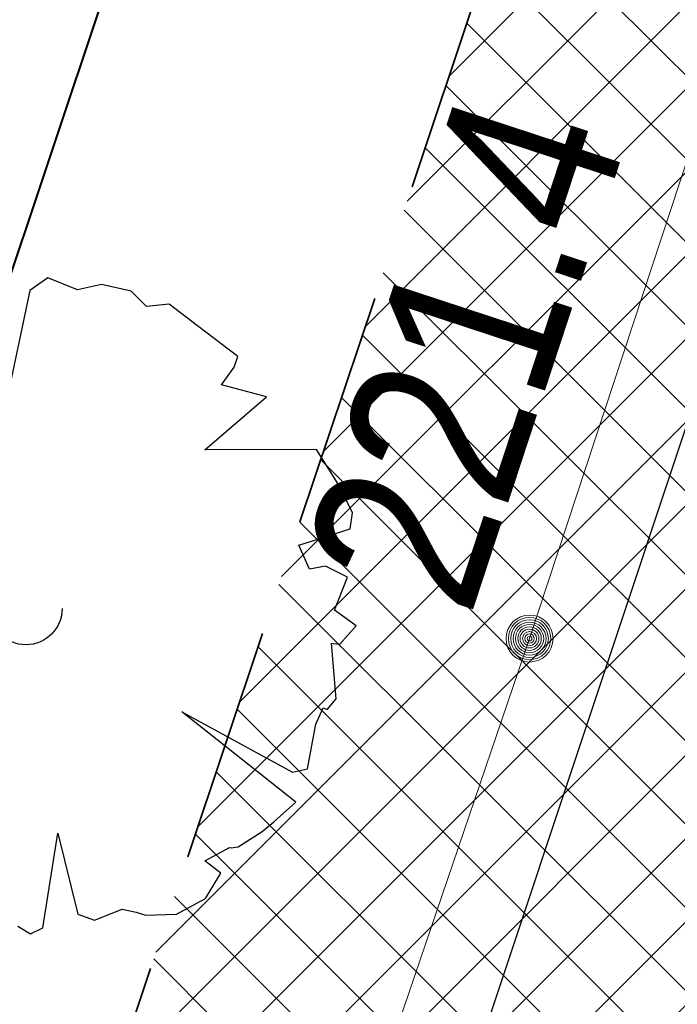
# Model space of a CAD drawing. Header units: metres. Extents: x 6599773 to 13199707, y 5688499 to 11377233.
# Tile 33 of 256: x 6599864.37 to 6599867.16, y 5688622.59 to 5688626.77. Entities that reach past the tile are written whole.
import ezdxf
from ezdxf.enums import TextEntityAlignment as Align

# ---------------------------------------------------------------- set-up
doc = ezdxf.new("R2010")
doc.units = ezdxf.units.M
doc.header["$MEASUREMENT"] = 0
for name, pattern in [('1', [0]), ('9', [1, 0, -1]), ('BTO', [0]), ('BUG', [1.5, 1, -0.5]), ('GUK', [2, 1.5, -0.5])]:
    doc.linetypes.add(name, pattern=pattern)
doc.layers.get('0').update_dxf_attribs({"linetype": 'CONTINUOUS', "lineweight": 5})
for name, color, linetype, lineweight in [('_kolor chodnik', 50, '1', 0), ('_kolor zjazdy kostka', 7, '1', 0), ('_kolor ścieżka', 10, '1', 0), ('_linie rozgran', 100, '9', 90), ('_nasadzenia', 72, 'BUG', 30), ('_obrzeze', 10, 'BUG', 35), ('AS__Nowe_granice', 140, 'CONTINUOUS', 30), ('Kontury', 90, 'GUK', 5), ('OTK_L_5', 7, 'CONTINUOUS', 5), ('OTR_T_1', 7, 'CONTINUOUS', 5)]:
    doc.layers.add(name, color=color, linetype=linetype, lineweight=lineweight)
doc.layers.add('_kolor jezdnia', color=7, linetype='1', lineweight=0, true_color=0x00dbdb)
doc.layers.add('_podział mój', color=7, linetype='BTO', lineweight=40, true_color=0xdb70ff)
doc.layers.add('RS-drzewa projektowane', color=7, linetype='CONTINUOUS')
doc.styles.add('STYL_ARIAL', font='ARIALN.TTF', dxfattribs={"width": 0.75, "oblique": 0.1})
pattern_1 = [(45, (0, 0), (-0.1767766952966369, 0.1767766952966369), []), (135, (0, 0), (-0.1767766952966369, -0.1767766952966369), [])]

# ---------------------------------------------------------------- blocks, each defined once
blk = doc.blocks.new('d2')
at = {"layer": '_nasadzenia'}
for p, q in [((-293019.2000540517, 28216.51097357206), (-293019.3144192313, 28216.43055231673)), ((-293019.0088658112, 28216.43478685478), (-293019.2000540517, 28216.51097357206)), ((-293018.8558436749, 28216.46941021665), (-293019.0088658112, 28216.43478685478)), ((-293018.6644100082, 28216.42572959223), (-293018.8558436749, 28216.46941021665)), ((-293019.3144192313, 28216.43055231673), (-293019.4652712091, 28215.71171003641)), ((-293018.5676449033, 28216.32748790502), (-293018.6644100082, 28216.42572959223)), ((-293018.421270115, 28216.34265583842), (-293018.5676449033, 28216.32748790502)), ((-293018.2402983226, 28216.20477988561), (-293018.421270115, 28216.34265583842)), ((-293017.9817671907, 28216.00781423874), (-293018.2402983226, 28216.20477988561)), ((-293018.0050329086, 28215.93972023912), (-293017.9817671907, 28216.00781423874)), ((-293018.0871430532, 28215.82655175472), (-293018.0050329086, 28215.93972023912)), ((-293017.7984534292, 28215.74964162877), (-293018.0871430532, 28215.82655175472)), ((-293018.1938077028, 28215.40966504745), (-293017.7984534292, 28215.74964162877)), ((-293017.4792267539, 28215.41244162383), (-293018.1938077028, 28215.40966504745)), ((-293017.3314917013, 28215.17728852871), (-293017.4792267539, 28215.41244162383)), ((-293017.2482667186, 28215.00762989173), (-293017.3314917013, 28215.17728852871)), ((-293017.262052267, 28214.90370684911), (-293017.2482667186, 28215.00762989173)), ((-293017.5911168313, 28214.7988722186), (-293017.262052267, 28214.90370684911)), ((-293017.5240193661, 28214.64558719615), (-293017.5911168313, 28214.7988722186)), ((-293017.4198706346, 28214.66431921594), (-293017.5240193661, 28214.64558719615)), ((-293017.2806340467, 28214.59501953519), (-293017.4198706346, 28214.66431921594)), ((-293017.3634804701, 28214.38433277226), (-293017.2806340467, 28214.59501953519)), ((-293017.2244893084, 28214.28252699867), (-293017.3634804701, 28214.38433277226)), ((-293017.3293743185, 28214.16627670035), (-293017.2244893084, 28214.28252699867)), ((-293017.3515251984, 28213.81535557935), (-293017.3813259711, 28214.17316373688)), ((-293017.3813259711, 28214.17316373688), (-293017.3716003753, 28214.16984078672)), ((-293017.3716003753, 28214.16984078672), (-293017.3293743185, 28214.16627670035)), ((-293017.4827541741, 28213.65378966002), (-293017.4364681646, 28213.75747156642)), ((-293017.4364681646, 28213.75747156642), (-293017.4072913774, 28213.74750271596)), ((-293017.4071456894, 28213.74987151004), (-293017.3515251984, 28213.81535557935)), ((-293018.340181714, 28213.73353405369), (-293017.6313377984, 28213.34606689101)), ((-293017.6100354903, 28213.15411214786), (-293018.340181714, 28213.73353405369)), ((-293017.5369146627, 28213.36812186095), (-293017.4827541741, 28213.65378966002)), ((-293017.6313377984, 28213.34606689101), (-293017.5369146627, 28213.36812186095)), ((-293017.7507446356, 28213.02837527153), (-293017.6100354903, 28213.15411214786)), ((-293017.8259620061, 28212.96716830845), (-293017.7507446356, 28213.02837527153)), ((-293019.2314686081, 28212.35019368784), (-293019.1358041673, 28212.95519975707)), ((-293019.1358041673, 28212.95519975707), (-293019.0065527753, 28212.43629629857)), ((-293017.9794749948, 28212.86753276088), (-293017.8259620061, 28212.96716830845)), ((-293018.1946652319, 28212.7781072), (-293018.0347503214, 28212.86469208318)), ((-293018.0347503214, 28212.86469208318), (-293018.0250247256, 28212.86136913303)), ((-293018.0250247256, 28212.86136913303), (-293017.9794749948, 28212.86753276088)), ((-293018.0912527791, 28212.69932094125), (-293018.1946652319, 28212.7781072)), ((-293018.1899812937, 28212.5375138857), (-293018.0912527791, 28212.69932094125)), ((-293018.3759947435, 28212.43811947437), (-293018.1899812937, 28212.5375138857)), ((-293019.0065527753, 28212.43629629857), (-293018.8995712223, 28212.39974384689)), ((-293018.8995712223, 28212.39974384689), (-293018.7235287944, 28212.46995511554)), ((-293018.7235287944, 28212.46995511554), (-293018.6326747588, 28212.4497762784)), ((-293018.6326747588, 28212.4497762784), (-293018.5743211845, 28212.42983857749)), ((-293018.5743211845, 28212.42983857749), (-293018.3759947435, 28212.43811947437)), ((-293019.3906472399, 28212.3611270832), (-293019.3097642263, 28212.31176510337)), ((-293019.3097642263, 28212.31176510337), (-293019.2314686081, 28212.35019368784))]:
    blk.add_line(p, q, dxfattribs=at)
blk.add_circle((-293019.3393299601, 28214.3936584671), 0.2317757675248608, dxfattribs=at)
blk = doc.blocks.new('801')
at = {"color": 0}
for radius in [0.1, 0.09, 0.08, 0.07, 0.06, 0.05, 0.04, 0.03, 0.02, 0.01]:
    blk.add_circle((0, 0), radius, dxfattribs=at)

msp = doc.modelspace()

# ---------------------------------------------------------------- hatches: boundary and pattern name
at = {"layer": '_kolor chodnik'}
h = msp.add_hatch(dxfattribs=at)
h.set_pattern_fill('ANSI37', color=256, scale=2)
h.set_pattern_definition(pattern_1)
h.paths.add_polyline_path([(6599849.938171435, 5688542.085872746), (6599852.232147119, 5688548.938742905), (6599853.573135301, 5688548.489851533), (6599853.827082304, 5688549.248475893), (6599851.793849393, 5688549.929093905), (6599849.895278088, 5688548.982823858), (6599847.823506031, 5688542.793750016)])
edge = h.paths.add_edge_path()
edge.add_line((6600018.106075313, 5689087.454911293), (6600022.42781917, 5689091.229234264))
edge.add_line((6600022.42781917, 5689091.229234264), (6600020.233254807, 5689093.742094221))
edge.add_line((6600020.233254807, 5689093.742094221), (6600017.159471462, 5689091.057656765))
edge.add_arc((6600023.275194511, 5689085.3851404), 8.341433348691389, 137.1531559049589, 148.8016577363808)
edge.add_line((6600016.140105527, 5689089.706021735), (6600018.106075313, 5689087.454911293))
h.paths.add_polyline_path([(6600038.501784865, 5689187.592294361), (6600037.906968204, 5689187.700586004), (6600037.63829624, 5689186.224843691), (6600038.240083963, 5689186.115282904)])
h.paths.add_polyline_path([(6600069.098302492, 5689360.276020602), (6600068.321239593, 5689360.413462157), (6600068.064048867, 5689358.936495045), (6600068.836639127, 5689358.799546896)])
h.paths.add_polyline_path([(6600082.393785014, 5689362.950258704), (6600082.941124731, 5689366.103121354), (6600081.481377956, 5689366.361351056), (6600080.923159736, 5689363.210828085)])
h.paths.add_polyline_path([(6600074.022236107, 5689388.065861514), (6600072.983907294, 5689388.249860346), (6600072.723374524, 5689386.77253894), (6600073.760538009, 5689386.588865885)])
h.paths.add_polyline_path([(6600105.613104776, 5689486.405659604), (6600106.749499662, 5689489.711933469), (6600105.298891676, 5689490.233346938), (6600104.143487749, 5689486.917306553)], flags=17)
h.paths.add_polyline_path([(6600132.519778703, 5689678.737346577), (6600131.761827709, 5689678.896110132), (6600131.444670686, 5689677.429261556), (6600132.212256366, 5689677.269208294)])
h.paths.add_polyline_path([(6600156.649397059, 5689798.7449027), (6600156.48800471, 5689797.958860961), (6600157.450195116, 5689797.757316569), (6600157.615023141, 5689798.542205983)])
h.paths.add_polyline_path([(6600189.055358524, 5689948.643107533), (6600187.902868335, 5689948.884512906), (6600187.600024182, 5689947.417400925), (6600188.748131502, 5689947.176379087)])
edge = h.paths.add_edge_path()
edge.add_line((6600204.459383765, 5690032.969035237), (6600204.153258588, 5690031.227801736))
edge.add_arc((6600202.328347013, 5690027.299936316), 4.331100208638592, 41.85300125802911, 65.08011549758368, ccw=False)
edge.add_arc((6600032.90393149, 5690051.979071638), 174.020003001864, 352.8070218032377, 353.495463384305)
edge.add_arc((6600202.372679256, 5690027.343587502), 5.999999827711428, 55.12102442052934, 69.64815978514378)
edge = h.paths.add_edge_path()
edge.add_line((6600205.046027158, 5690040.265402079), (6600204.972740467, 5690038.483452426))
edge.add_arc((6600203.986269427, 5690044.401803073), 5.999999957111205, 279.4630688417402, 294.9140560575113)
edge.add_line((6600206.513819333, 5690038.960158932), (6600206.607027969, 5690041.030672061))
edge.add_arc((6600203.986269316, 5690044.401803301), 4.270000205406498, 284.3702444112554, 307.86193139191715, ccw=False)
edge = h.paths.add_edge_path()
edge.add_arc((6600203.547470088, 5690044.558759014), 6.446878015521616, 324.4350091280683, 356.2013368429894, ccw=False)
edge.add_arc((6600203.986269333, 5690044.401803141), 6.00000007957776, 323.2169970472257, 357.4193489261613)
h.paths.add_polyline_path([(6600208.910055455, 5690121.713696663), (6600208.146285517, 5690121.748120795), (6600207.125602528, 5690121.794124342), (6600209.971605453, 5690121.665851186)])
edge = h.paths.add_edge_path()
edge.add_line((6600238.769818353, 5690481.648294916), (6600240.338176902, 5690490.873746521))
edge.add_line((6600240.338176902, 5690490.873746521), (6600241.251295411, 5690510.829461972))
edge.add_line((6600241.251295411, 5690510.829461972), (6600239.524022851, 5690510.928942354))
edge.add_line((6600239.524022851, 5690510.928942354), (6600238.633343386, 5690491.167757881))
edge.add_line((6600238.633343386, 5690491.167757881), (6600234.579716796, 5690467.661262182))
edge.add_line((6600234.579716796, 5690467.661262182), (6600234.449796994, 5690464.966873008))
edge.add_arc((6600242.443669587, 5690464.607462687), 8.00194818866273, 177.4256738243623, 268.2543056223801)
edge.add_line((6600242.199903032, 5690456.609228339), (6600242.216657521, 5690457.359274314))
edge.add_line((6600242.216657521, 5690457.359274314), (6600242.305257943, 5690458.836738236))
edge.add_arc((6600242.444504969, 5690464.607952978), 5.772894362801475, 177.0298084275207, 268.6178439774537, ccw=False)
edge.add_line((6600236.679365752, 5690464.907083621), (6600236.951876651, 5690470.95443634))
edge.add_line((6600236.951876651, 5690470.95443634), (6600238.150786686, 5690478.210832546))
edge.add_line((6600238.150786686, 5690478.210832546), (6600238.769818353, 5690481.648294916))
h.paths.add_polyline_path([(6600238.769818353, 5690481.648294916), (6600238.150786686, 5690478.210832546), (6600239.670056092, 5690477.930590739), (6600240.266710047, 5690481.376366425)], flags=17)
edge = h.paths.add_edge_path()
edge.add_line((6600223.366500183, 5690460.339976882), (6600223.276803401, 5690457.948865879))
edge.add_arc((6600221.105749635, 5690465.64864014), 7.999999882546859, 285.7465040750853, 299.8464885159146)
edge.add_line((6600225.08717264, 5690458.709744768), (6600225.240084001, 5690461.623695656))
edge.add_arc((6600221.105749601, 5690465.648640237), 5.769999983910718, 293.06724420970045, 315.7681070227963, ccw=False)
edge = h.paths.add_edge_path()
edge.add_arc((6600220.025145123, 5690444.676291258), 5.77000016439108, 37.996647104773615, 59.94382588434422, ccw=False)
edge.add_line((6600224.572175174, 5690448.22839199), (6600224.817793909, 5690451.081798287))
edge.add_arc((6600220.025145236, 5690444.676291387), 7.999999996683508, 53.19588653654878, 68.15166733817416)
edge.add_line((6600223.00235276, 5690452.101669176), (6600222.91504296, 5690449.670427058))
edge = h.paths.add_edge_path()
edge.add_arc((6600221.105749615, 5690465.648640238), 7.999999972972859, 328.0222308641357, 357.0132597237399)
edge.add_line((6600229.094882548, 5690465.23180147), (6600229.218816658, 5690467.593604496))
edge.add_line((6600229.218816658, 5690467.593604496), (6600228.218919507, 5690467.645774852))
edge.add_line((6600228.218919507, 5690467.645774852), (6600227.891778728, 5690461.411918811))
h.paths.add_polyline_path([(6600200.980142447, 5690012.236744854), (6600202.31727834, 5690011.956662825), (6600202.522293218, 5690012.935421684), (6600201.182321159, 5690013.216097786)])
h.paths.add_polyline_path([(6600196.457878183, 5689983.98337835), (6600195.202332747, 5689984.246370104), (6600194.899091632, 5689982.777335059), (6600196.150355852, 5689982.515240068)])
edge = h.paths.add_edge_path()
edge.add_line((6600112.305909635, 5689517.99101877), (6600112.691041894, 5689519.807934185))
edge.add_line((6600112.691041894, 5689519.807934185), (6600113.245521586, 5689522.423769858))
edge.add_line((6600113.245521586, 5689522.423769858), (6600111.553124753, 5689522.782507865))
edge.add_line((6600111.553124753, 5689522.782507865), (6600107.405864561, 5689503.217226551))
edge.add_line((6600107.405864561, 5689503.217226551), (6600099.494506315, 5689480.361667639))
edge.add_line((6600099.494506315, 5689480.361667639), (6600099.182814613, 5689478.891218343))
edge.add_arc((6600107.008997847, 5689477.232359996), 8.000059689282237, 168.0325629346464, 257.7529108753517)
edge.add_line((6600105.311960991, 5689469.414366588), (6600105.784990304, 5689471.593619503))
edge.add_arc((6600107.008927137, 5689477.232314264), 5.769999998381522, 168.0321375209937, 257.7533362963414, ccw=False)
edge.add_line((6600101.364343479, 5689478.42879883), (6600101.647245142, 5689479.76342708))
edge.add_line((6600101.647245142, 5689479.76342708), (6600104.143487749, 5689486.917306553))
edge.add_line((6600104.143487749, 5689486.917306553), (6600105.298891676, 5689490.233346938))
edge.add_line((6600105.298891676, 5689490.233346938), (6600108.240043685, 5689498.809726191))
edge.add_line((6600108.240043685, 5689498.809726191), (6600112.305909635, 5689517.99101877))
h.paths.add_polyline_path([(6600136.009573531, 5689645.499114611), (6600138.333647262, 5689645.012304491), (6600138.661671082, 5689646.578318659), (6600134.869459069, 5689647.372651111)])
at = {"layer": '_kolor jezdnia'}
h = msp.add_hatch(dxfattribs=at)
h.set_pattern_fill('ANSI37', color=256, scale=2.2)
h.set_pattern_definition([(311.9999999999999, (0, 0), (0.2043648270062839, 0.1840109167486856), []), (41.99999999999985, (0, 0), (-0.1840109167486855, 0.2043648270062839), [])])
edge = h.paths.add_edge_path()
edge.add_line((6599833.066047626, 5688539.933393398), (6599850.649511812, 5688527.983462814))
edge.add_arc((6599857.337592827, 5688536.653968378), 10.95025544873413, 169.5012687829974, 232.3548431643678, ccw=False)
edge.add_arc((6599858.085851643, 5688536.618142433), 11.69295282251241, 162.2507788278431, 169.9967502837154, ccw=False)
edge.add_line((6599846.949484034, 5688540.182754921), (6599847.823506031, 5688542.793750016))
edge.add_line((6599847.823506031, 5688542.793750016), (6599849.895278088, 5688548.982823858))
edge.add_line((6599849.895278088, 5688548.982823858), (6599852.434748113, 5688556.56906746))
edge.add_line((6599852.434748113, 5688556.56906746), (6599928.48625871, 5688783.760284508))
edge.add_line((6599928.48625871, 5688783.760284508), (6599931.025728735, 5688791.34652811))
edge.add_line((6599931.025728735, 5688791.34652811), (6599996.657773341, 5688987.411326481))
edge.add_line((6599996.657773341, 5688987.411326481), (6599999.197243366, 5688994.997570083))
edge.add_line((6599999.197243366, 5688994.997570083), (6600021.930100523, 5689062.908193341))
edge.add_line((6600021.930100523, 5689062.908193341), (6600017.620224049, 5689067.371531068))
edge.add_line((6600017.620224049, 5689067.371531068), (6600016.714558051, 5689064.654078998))
edge.add_line((6600016.714558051, 5689064.654078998), (6600012.423620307, 5689051.835617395))
edge.add_line((6600012.423620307, 5689051.835617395), (6600009.884150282, 5689044.249373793))
edge.add_line((6600009.884150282, 5689044.249373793), (6599977.53516164, 5688947.612159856))
edge.add_line((6599977.53516164, 5688947.612159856), (6599974.995691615, 5688940.025916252))
edge.add_line((6599974.995691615, 5688940.025916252), (6599942.096912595, 5688841.746295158))
edge.add_line((6599942.096912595, 5688841.746295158), (6599939.557442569, 5688834.160051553))
edge.add_line((6599939.557442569, 5688834.160051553), (6599882.679288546, 5688664.246042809))
edge.add_line((6599882.679288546, 5688664.246042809), (6599880.139818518, 5688656.659799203))
edge.add_line((6599880.139818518, 5688656.659799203), (6599852.464543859, 5688573.984527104))
edge.add_line((6599852.464543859, 5688573.984527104), (6599842.470137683, 5688544.127903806))
edge.add_arc((6599835.706422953, 5688546.652910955), 7.219660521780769, 248.54809133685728, 339.52856074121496, ccw=False)
h.paths.add_polyline_path([(6600044.653202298, 5689172.271628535), (6600046.276244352, 5689181.431901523), (6600047.759199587, 5689189.801539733), (6600051.0603021, 5689208.432603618), (6600052.368792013, 5689215.817578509), (6600054.808584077, 5689229.587499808), (6600056.11707399, 5689236.972474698), (6600057.346666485, 5689243.912161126), (6600058.655146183, 5689251.297078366), (6600058.831439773, 5689252.292060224), (6600060.098987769, 5689259.445963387), (6600060.139929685, 5689259.677035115), (6600061.407468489, 5689266.830886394), (6600072.329030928, 5689328.470998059), (6600073.637511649, 5689335.855921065), (6600077.337304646, 5689356.73715072), (6600078.820259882, 5689365.106788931), (6600081.142794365, 5689378.214921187), (6600082.53851694, 5689386.092227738), (6600095.187867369, 5689457.483787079), (6600091.082877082, 5689465.8405575), (6600089.043088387, 5689454.328211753), (6600087.870641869, 5689447.711051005), (6600087.560133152, 5689445.958573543), (6600086.562151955, 5689440.326076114), (6600082.433200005, 5689417.022719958), (6600080.95024477, 5689408.65308175), (6600077.202698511, 5689387.502337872), (6600075.719743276, 5689379.132699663), (6600073.469199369, 5689366.430874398), (6600071.986244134, 5689358.061236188), (6600069.986864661, 5689346.776955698), (6600068.591142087, 5689338.899649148), (6600065.559290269, 5689321.78820693), (6600064.163567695, 5689313.91090038), (6600059.719426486, 5689288.828650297), (6600058.323703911, 5689280.951343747), (6600057.563846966, 5689276.662793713), (6600056.168124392, 5689268.785487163), (6600054.804920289, 5689261.091711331), (6600053.409197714, 5689253.214404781), (6600053.264817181, 5689252.399536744), (6600051.869094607, 5689244.522230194), (6600051.183555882, 5689240.653124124), (6600049.787833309, 5689232.775817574), (6600046.593849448, 5689214.749319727), (6600045.198126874, 5689206.872013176), (6600044.41754409, 5689202.466488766), (6600042.934588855, 5689194.096850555), (6600036.429952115, 5689157.38538759), (6600034.94699688, 5689149.01574938), (6600030.579776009, 5689124.367629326), (6600027.529365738, 5689107.151445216), (6600024.895072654, 5689094.014582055), (6600030.583685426, 5689094.264316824), (6600032.945013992, 5689106.191885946), (6600043.170247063, 5689163.901990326)])
edge = h.paths.add_edge_path()
edge.add_line((6600111.106812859, 5689535.144351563), (6600111.256844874, 5689535.85214863))
edge.add_line((6600111.256844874, 5689535.85214863), (6600112.915748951, 5689543.678261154))
edge.add_line((6600112.915748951, 5689543.678261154), (6600117.304772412, 5689564.384094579))
edge.add_line((6600117.304772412, 5689564.384094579), (6600119.067357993, 5689572.699339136))
edge.add_line((6600119.067357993, 5689572.699339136), (6600120.087667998, 5689577.512794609))
edge.add_line((6600120.087667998, 5689577.512794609), (6600121.64289057, 5689584.849775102))
edge.add_line((6600121.64289057, 5689584.849775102), (6600128.436769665, 5689616.900852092))
edge.add_line((6600128.436769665, 5689616.900852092), (6600129.991992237, 5689624.237832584))
edge.add_line((6600129.991992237, 5689624.237832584), (6600132.660554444, 5689636.827148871))
edge.add_line((6600132.660554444, 5689636.827148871), (6600133.208838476, 5689639.444704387))
edge.add_line((6600133.208838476, 5689639.444704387), (6600134.848957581, 5689647.274775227))
edge.add_line((6600134.848957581, 5689647.274775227), (6600138.97649476, 5689666.979995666))
edge.add_line((6600138.97649476, 5689666.979995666), (6600140.51410642, 5689674.320687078))
edge.add_line((6600140.51410642, 5689674.320687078), (6600145.209128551, 5689696.735129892))
edge.add_line((6600145.209128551, 5689696.735129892), (6600146.746740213, 5689704.075821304))
edge.add_line((6600146.746740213, 5689704.075821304), (6600151.462308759, 5689726.588354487))
edge.add_line((6600151.462308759, 5689726.588354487), (6600152.999920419, 5689733.929045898))
edge.add_line((6600152.999920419, 5689733.929045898), (6600155.244070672, 5689744.642813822))
edge.add_line((6600155.244070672, 5689744.642813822), (6600156.781682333, 5689751.983505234))
edge.add_line((6600156.781682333, 5689751.983505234), (6600161.635515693, 5689775.156126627))
edge.add_line((6600161.635515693, 5689775.156126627), (6600163.378142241, 5689783.475576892))
edge.add_line((6600163.378142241, 5689783.475576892), (6600163.850769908, 5689785.731942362))
edge.add_line((6600163.850769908, 5689785.731942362), (6600167.028500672, 5689800.90270461))
edge.add_line((6600167.028500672, 5689800.90270461), (6600179.490888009, 5689860.399222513))
edge.add_line((6600179.490888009, 5689860.399222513), (6600181.233514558, 5689868.718672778))
edge.add_line((6600181.233514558, 5689868.718672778), (6600181.84713393, 5689871.648144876))
edge.add_line((6600181.84713393, 5689871.648144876), (6600183.38474559, 5689878.988836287))
edge.add_line((6600183.38474559, 5689878.988836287), (6600184.935818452, 5689886.393792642))
edge.add_line((6600184.935818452, 5689886.393792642), (6600186.575937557, 5689894.223863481))
edge.add_line((6600186.575937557, 5689894.223863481), (6600194.051338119, 5689929.912074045))
edge.add_line((6600194.051338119, 5689929.912074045), (6600195.691457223, 5689937.742144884))
edge.add_line((6600195.691457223, 5689937.742144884), (6600202.915799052, 5689972.231779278))
edge.add_line((6600202.915799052, 5689972.231779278), (6600204.555918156, 5689980.061850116))
edge.add_line((6600204.555918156, 5689980.061850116), (6600206.062781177, 5689987.255744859))
edge.add_line((6600206.062781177, 5689987.255744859), (6600207.702900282, 5689995.085815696))
edge.add_line((6600207.702900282, 5689995.085815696), (6600210.232559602, 5690007.162628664))
edge.add_line((6600210.232559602, 5690007.162628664), (6600211.694938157, 5690014.144150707))
edge.add_arc((6600028.177652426, 5690052.584442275), 187.5000004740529, 348.1696294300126, 357.4195276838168)
edge.add_line((6600215.487522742, 5690044.142720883), (6600208.310270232, 5690026.480446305))
edge.add_arc((6600032.903933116, 5690051.97907145), 177.2500013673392, 348.1696294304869, 351.7289130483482, ccw=False)
edge.add_line((6600206.38894146, 5690015.640182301), (6600205.966941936, 5690013.625519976))
edge.add_line((6600205.966941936, 5690013.625519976), (6600204.326822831, 5690005.795449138))
edge.add_line((6600204.326822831, 5690005.795449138), (6600197.076961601, 5689971.183982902))
edge.add_line((6600197.076961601, 5689971.183982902), (6600195.334335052, 5689962.864532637))
edge.add_line((6600195.334335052, 5689962.864532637), (6600193.44722506, 5689953.855305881))
edge.add_line((6600193.44722506, 5689953.855305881), (6600191.909227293, 5689946.512771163))
edge.add_line((6600191.909227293, 5689946.512771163), (6600185.49684423, 5689915.899498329))
edge.add_line((6600185.49684423, 5689915.899498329), (6600183.856521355, 5689908.068454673))
edge.add_line((6600183.856521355, 5689908.068454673), (6600182.066605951, 5689899.523243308))
edge.add_line((6600182.066605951, 5689899.523243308), (6600180.32407057, 5689891.204228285))
edge.add_line((6600180.32407057, 5689891.204228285), (6600174.320344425, 5689862.541919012))
edge.add_line((6600174.320344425, 5689862.541919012), (6600172.577809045, 5689854.222903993))
edge.add_line((6600172.577809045, 5689854.222903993), (6600163.663810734, 5689811.666703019))
edge.add_line((6600163.663810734, 5689811.666703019), (6600162.023782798, 5689803.837067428))
edge.add_line((6600162.023782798, 5689803.837067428), (6600160.924220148, 5689798.587659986))
edge.add_line((6600160.924220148, 5689798.587659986), (6600159.279208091, 5689790.734229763))
edge.add_line((6600159.279208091, 5689790.734229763), (6600157.107250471, 5689780.365115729))
edge.add_line((6600157.107250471, 5689780.365115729), (6600155.462238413, 5689772.511685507))
edge.add_line((6600155.462238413, 5689772.511685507), (6600153.380318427, 5689762.572418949))
edge.add_line((6600153.380318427, 5689762.572418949), (6600151.735124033, 5689754.718118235))
edge.add_line((6600151.735124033, 5689754.718118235), (6600148.586504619, 5689739.686336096))
edge.add_line((6600148.586504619, 5689739.686336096), (6600146.885007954, 5689731.563243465))
edge.add_line((6600146.885007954, 5689731.563243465), (6600141.75088822, 5689707.052510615))
edge.add_line((6600141.75088822, 5689707.052510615), (6600140.110896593, 5689699.223048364))
edge.add_line((6600140.110896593, 5689699.223048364), (6600133.483561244, 5689667.583574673))
edge.add_line((6600133.483561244, 5689667.583574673), (6600131.860394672, 5689659.834436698))
edge.add_line((6600131.860394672, 5689659.834436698), (6600131.740984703, 5689659.26436315))
edge.add_line((6600131.740984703, 5689659.26436315), (6600130.117814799, 5689651.515209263))
edge.add_line((6600130.117814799, 5689651.515209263), (6600127.278733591, 5689637.961189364))
edge.add_line((6600127.278733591, 5689637.961189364), (6600126.924568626, 5689636.290366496))
edge.add_line((6600126.924568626, 5689636.290366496), (6600125.166244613, 5689627.995226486))
edge.add_line((6600125.166244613, 5689627.995226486), (6600118.009503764, 5689594.232298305))
edge.add_line((6600118.009503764, 5689594.232298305), (6600116.251179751, 5689585.937158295))
edge.add_line((6600116.251179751, 5689585.937158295), (6600113.665314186, 5689573.737975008))
edge.add_line((6600113.665314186, 5689573.737975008), (6600111.898534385, 5689565.402943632))
edge.add_line((6600111.898534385, 5689565.402943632), (6600104.889982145, 5689532.33911599))
edge.add_line((6600104.889982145, 5689532.33911599), (6600103.226635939, 5689524.492047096))
edge.add_line((6600103.226635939, 5689524.492047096), (6600096.623876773, 5689493.342605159))
edge.add_line((6600096.623876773, 5689493.342605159), (6600094.968986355, 5689485.53542763))
edge.add_line((6600094.968986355, 5689485.53542763), (6600094.300101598, 5689482.379870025))
edge.add_line((6600094.300101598, 5689482.379870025), (6600099.182814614, 5689478.891218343))
edge.add_line((6600099.182814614, 5689478.891218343), (6600099.494506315, 5689480.361667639))
edge.add_line((6600099.494506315, 5689480.361667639), (6600111.106812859, 5689535.144351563))
edge = h.paths.add_edge_path()
edge.add_arc((6600239.213891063, 5690851.4003676), 10.0000000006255, -2.8342403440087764, 76.13703556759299, ccw=False)
edge.add_line((6600249.201658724, 5690850.905901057), (6600249.082723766, 5690848.503524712))
edge.add_line((6600249.082723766, 5690848.503524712), (6600247.016487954, 5690806.767468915))
edge.add_line((6600247.016487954, 5690806.767468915), (6600246.092398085, 5690789.152178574))
edge.add_line((6600246.092398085, 5690789.152178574), (6600233.768116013, 5690572.015170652))
edge.add_line((6600233.768116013, 5690572.015170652), (6600228.959056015, 5690465.29620206))
edge.add_line((6600228.959056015, 5690465.29620206), (6600234.588724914, 5690465.017134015))
edge.add_line((6600234.588724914, 5690465.017134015), (6600239.26254019, 5690571.767576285))
edge.add_line((6600239.26254019, 5690571.767576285), (6600252.505038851, 5690806.400146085))
edge.add_line((6600252.505038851, 5690806.400146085), (6600254.569211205, 5690848.094521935))
edge.add_arc((6600262.559425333, 5690847.6989487), 7.999999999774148, 76.13703557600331, 177.1657596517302, ccw=False)
edge.add_line((6600264.476229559, 5690855.465921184), (6600241.609896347, 5690861.109083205))
edge = h.paths.add_edge_path()
edge.add_line((6600250.031475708, 5690451.625307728), (6600250.231741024, 5690455.772579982))
edge.add_line((6600250.231741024, 5690455.772579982), (6600246.257763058, 5690456.417303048))
edge.add_line((6600246.257763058, 5690456.417303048), (6600242.171761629, 5690456.61060902))
edge.add_arc((6600242.563100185, 5690464.586983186), 7.985968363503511, 176.9123644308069, 267.1911945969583, ccw=False)
edge.add_line((6600234.588724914, 5690465.017134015), (6600228.959056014, 5690465.29620206))
edge.add_arc((6600220.965133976, 5690465.657286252), 8.002072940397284, 267.8289300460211, 357.413716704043, ccw=False)
edge.add_line((6600220.661989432, 5690457.660957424), (6600212.406915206, 5690458.119572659))
edge.add_line((6600212.406915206, 5690458.119572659), (6600208.431872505, 5690457.817501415))
edge.add_line((6600208.431872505, 5690457.817501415), (6600208.233912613, 5690454.548331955))
edge.add_line((6600208.233912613, 5690454.548331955), (6600212.129565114, 5690453.127270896))
edge.add_line((6600212.129565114, 5690453.127270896), (6600218.640548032, 5690452.76554962))
edge.add_line((6600218.640548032, 5690452.76554962), (6600216.486747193, 5690452.885205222))
edge.add_line((6600216.486747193, 5690452.885205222), (6600220.46890539, 5690452.663974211))
edge.add_arc((6600220.025145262, 5690444.676291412), 7.999999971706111, -0.3386579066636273, 86.8201700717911, ccw=False)
edge.add_line((6600228.025005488, 5690444.629006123), (6600227.803602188, 5690439.649256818))
edge.add_line((6600227.803602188, 5690439.649256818), (6600226.885525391, 5690435.936828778))
edge.add_line((6600226.885525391, 5690435.936828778), (6600225.534849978, 5690405.967249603))
edge.add_line((6600225.534849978, 5690405.967249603), (6600226.115199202, 5690402.187514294))
edge.add_line((6600226.115199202, 5690402.187514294), (6600213.445139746, 5690121.008786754))
edge.add_line((6600213.445139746, 5690121.008786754), (6600213.352800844, 5690118.960058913))
edge.add_line((6600213.352800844, 5690118.960058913), (6600209.980184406, 5690044.131649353))
edge.add_arc((6600203.986269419, 5690044.401803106), 5.999999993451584, 257.4162346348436, 357.41934921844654, ccw=False)
edge.add_line((6600202.679069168, 5690038.545931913), (6600201.589735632, 5690033.666039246))
edge.add_line((6600201.589735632, 5690033.666039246), (6600203.67987942, 5690033.199458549))
edge.add_arc((6600202.372679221, 5690027.343587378), 5.999999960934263, -8.27108729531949, 77.41623506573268, ccw=False)
edge.add_line((6600208.310270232, 5690026.480446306), (6600215.487522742, 5690044.142720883))
edge.add_line((6600215.487522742, 5690044.142720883), (6600216.199687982, 5690059.944661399))
edge.add_line((6600216.199687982, 5690059.944661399), (6600216.537356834, 5690067.437056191))
edge.add_line((6600216.537356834, 5690067.437056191), (6600223.893528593, 5690230.66011469))
edge.add_line((6600223.893528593, 5690230.66011469), (6600224.231197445, 5690238.152509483))
edge.add_line((6600224.231197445, 5690238.152509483), (6600233.507835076, 5690443.987992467))
edge.add_arc((6600241.499722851, 5690443.627812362), 7.999999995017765, 87.29208981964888, 177.4195277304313, ccw=False)
edge.add_line((6600241.877677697, 5690451.618879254), (6600246.021541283, 5690451.422886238))
edge.add_line((6600246.021541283, 5690451.422886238), (6600246.427694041, 5690451.443388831))
edge.add_line((6600246.427694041, 5690451.443388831), (6600246.793970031, 5690451.461878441))
edge.add_line((6600246.793970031, 5690451.461878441), (6600250.031475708, 5690451.625307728))
edge = h.paths.add_edge_path()
edge.add_line((6600007.33756506, 5689086.20374581), (6600006.980466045, 5689080.740822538))
edge.add_line((6600006.980466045, 5689080.740822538), (6600007.229745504, 5689080.720859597))
edge.add_line((6600007.229745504, 5689080.720859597), (6600008.093335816, 5689080.601653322))
edge.add_line((6600008.093335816, 5689080.601653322), (6600008.702681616, 5689080.53831051))
edge.add_arc((6600008.140193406, 5689070.554142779), 9.999999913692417, -18.557800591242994, 86.77547804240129, ccw=False)
edge.add_line((6600017.620224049, 5689067.371531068), (6600021.930100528, 5689062.908193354))
edge.add_arc((6599734.83819726, 5689159.011261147), 302.7499967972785, 341.4922000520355, 343.8640860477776)
edge.add_arc((6600034.895369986, 5689072.315877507), 9.581213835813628, 98.63328270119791, 164.5273290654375, ccw=False)
edge.add_line((6600033.457137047, 5689081.788529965), (6600033.832640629, 5689081.798737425))
edge.add_line((6600033.832640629, 5689081.798737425), (6600034.422462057, 5689082.05700874))
edge.add_line((6600034.422462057, 5689082.05700874), (6600036.833623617, 5689082.139040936))
edge.add_line((6600036.833623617, 5689082.139040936), (6600036.730225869, 5689087.148851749))
edge.add_line((6600036.730225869, 5689087.148851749), (6600036.579860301, 5689087.134303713))
edge.add_arc((6600036.479565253, 5689093.136286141), 6.002820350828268, 169.1687651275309, 270.9573417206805, ccw=False)
edge.add_line((6600030.583685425, 5689094.264316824), (6600024.895072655, 5689094.014582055))
edge.add_arc((6600015.200558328, 5689096.162123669), 9.929528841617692, 271.0943432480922, 347.5094668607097, ccw=False)
edge.add_arc((6600014.909438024, 5689089.646776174), 3.446070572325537, 264.4236009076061, 278.0194998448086, ccw=False)
edge.add_line((6600014.574573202, 5689086.217014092), (6600014.299554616, 5689086.232508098))
edge.add_line((6600014.299554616, 5689086.232508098), (6600010.474232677, 5689086.448019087))
edge.add_line((6600010.474232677, 5689086.448019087), (6600007.33756506, 5689086.20374581))
edge = h.paths.add_edge_path()
edge.add_line((6600105.490725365, 5689463.953528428), (6600106.927559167, 5689464.047234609))
edge.add_line((6600106.927559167, 5689464.047234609), (6600107.835, 5689468.66))
edge.add_line((6600107.835, 5689468.66), (6600105.311960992, 5689469.414366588))
edge.add_arc((6600107.008997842, 5689477.232359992), 8.000059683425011, 168.0325628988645, 257.7529109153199, ccw=False)
edge.add_line((6600099.182814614, 5689478.891218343), (6600094.300101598, 5689482.379870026))
edge.add_arc((6600586.245114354, 5689378.10423892), 502.8750369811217, 168.032376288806, 169.9522165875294)
edge.add_line((6600091.082877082, 5689465.8405575), (6600095.187867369, 5689457.483787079))
edge.add_arc((6600103.06517392, 5689456.088064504), 8.000000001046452, 77.7533362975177, 169.9524553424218, ccw=False)
edge.add_line((6600104.762140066, 5689463.906012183), (6600105.490725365, 5689463.953528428))
at = {"layer": '_kolor zjazdy kostka'}
h = msp.add_hatch(dxfattribs=at)
h.set_pattern_fill('ANSI37', color=256, scale=2)
h.set_pattern_definition(pattern_1)
h.paths.add_polyline_path([(6600244.137440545, 5690813.934732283), (6600242.369522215, 5690814.022127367), (6600242.097568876, 5690808.528921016), (6600243.865482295, 5690808.44142671)])
h.paths.add_polyline_path([(6600247.012128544, 5690806.679412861), (6600247.44273645, 5690815.377295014), (6600247.393289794, 5690814.378518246), (6600247.113277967, 5690808.722537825)])
h.paths.add_polyline_path([(6600242.297085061, 5690788.088808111), (6600240.958726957, 5690788.155683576), (6600240.648818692, 5690782.664569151), (6600241.987258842, 5690782.599147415)])
h.paths.add_polyline_path([(6600245.558275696, 5690780.919298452), (6600246.037231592, 5690789.405686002), (6600244.985820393, 5690788.453468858), (6600244.612601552, 5690781.981345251)])
h.paths.add_polyline_path([(6600241.348405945, 5690723.711515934), (6600242.272017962, 5690722.691689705), (6600242.749709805, 5690731.155680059), (6600241.698138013, 5690730.203317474), (6600241.472690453, 5690726.27550499)])
h.paths.add_polyline_path([(6600225.772794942, 5690394.589141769), (6600224.731429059, 5690393.637598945), (6600224.461246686, 5690387.644646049), (6600225.412923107, 5690386.603142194)])
h.paths.add_polyline_path([(6600223.012390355, 5690333.280720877), (6600223.372595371, 5690341.272607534), (6600222.32835346, 5690340.318436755), (6600222.058239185, 5690334.324941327)])
h.paths.add_polyline_path([(6600215.496388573, 5690166.390602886), (6600215.856593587, 5690174.382489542), (6600214.812834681, 5690173.428760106), (6600214.542018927, 5690167.435062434)])
h.paths.add_polyline_path([(6600212.446537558, 5690121.053392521), (6600213.399499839, 5690120.010473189), (6600213.788744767, 5690128.503024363), (6600212.745135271, 5690127.54943145)])
h.paths.add_polyline_path([(6600209.977420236, 5690121.665589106), (6600210.225142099, 5690127.162117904), (6600207.346107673, 5690127.291879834), (6600207.119593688, 5690121.794395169)])
h.paths.add_polyline_path([(6600207.950178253, 5690070.725854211), (6600204.880846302, 5690070.828947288), (6600204.643784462, 5690065.333808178), (6600207.702521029, 5690065.204598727)])
h.paths.add_polyline_path([(6600200.981479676, 5690012.236464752), (6600199.969248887, 5690007.339980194), (6600201.282587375, 5690007.064882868), (6600202.31726072, 5690011.956666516)])
h.paths.add_polyline_path([(6600193.613960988, 5689970.406358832), (6600192.398010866, 5689970.660657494), (6600191.286205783, 5689965.274578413), (6600192.486379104, 5689965.023185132)])
h.paths.add_polyline_path([(6600189.061271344, 5689948.671423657), (6600189.984133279, 5689953.050774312), (6600188.818902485, 5689953.32186217), (6600187.908781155, 5689948.91282903)])
h.paths.add_polyline_path([(6600180.976201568, 5689915.317449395), (6600179.952861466, 5689910.421322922), (6600181.008474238, 5689910.200199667), (6600182.033843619, 5689915.09540201)])
h.paths.add_polyline_path([(6600176.508279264, 5689893.538690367), (6600177.476023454, 5689893.335973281), (6600178.603605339, 5689898.719146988), (6600177.636002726, 5689898.922290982)])
h.paths.add_polyline_path([(6600179.28182965, 5689859.401159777), (6600180.522246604, 5689860.211927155), (6600181.057490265, 5689860.561775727), (6600183.598022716, 5689860.029600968), (6600184.726606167, 5689865.412570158), (6600182.186324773, 5689865.943033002), (6600181.604764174, 5689866.832779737), (6600181.024456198, 5689867.720610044)])
h.paths.add_polyline_path([(6600160.20081012, 5689810.862606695), (6600159.232772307, 5689811.065842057), (6600158.207991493, 5689806.171529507), (6600159.17573568, 5689805.968812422)])
h.paths.add_polyline_path([(6600156.493917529, 5689797.987177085), (6600155.463416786, 5689793.068691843), (6600156.431160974, 5689792.865974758), (6600157.461419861, 5689797.784520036)])
edge = h.paths.add_edge_path()
edge.add_arc((6600173.111981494, 5689800.679690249), 5.999999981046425, 204.6731153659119, 239.5411154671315, ccw=False)
edge.add_arc((6600173.162096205, 5689800.685330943), 6.047914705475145, 168.3203586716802, 204.5234866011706, ccw=False)
edge.add_line((6600167.239404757, 5689801.909666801), (6600163.65166784, 5689784.781499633))
edge.add_arc((6600169.524220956, 5689783.551410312), 5.999999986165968, 139.2146049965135, 168.1696294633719, ccw=False)
edge.add_arc((6600169.524220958, 5689783.551410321), 5.999999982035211, 96.80962310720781, 139.2146050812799, ccw=False)
edge.add_line((6600168.81279652, 5689789.509083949), (6600170.070461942, 5689795.507731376))
h.paths.add_polyline_path([(6600163.526364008, 5689776.866746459), (6600166.051243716, 5689776.337874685), (6600167.179826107, 5689781.720838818), (6600164.653945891, 5689782.24992016), (6600163.941148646, 5689783.340449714), (6600163.493329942, 5689784.025580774), (6600161.750703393, 5689775.706130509), (6600162.438017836, 5689776.155376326)])
h.paths.add_polyline_path([(6600152.614191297, 5689774.643430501), (6600153.639138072, 5689779.536616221), (6600152.646757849, 5689779.74492896), (6600151.646447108, 5689774.846147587)])
h.paths.add_polyline_path([(6600150.121074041, 5689767.466820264), (6600148.177624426, 5689758.167954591), (6600149.115997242, 5689757.971390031), (6600151.066362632, 5689767.268392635)])
h.paths.add_polyline_path([(6600142.970741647, 5689739.332500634), (6600141.888449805, 5689734.142420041), (6600144.036614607, 5689733.695518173), (6600145.123068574, 5689738.882330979)])
h.paths.add_polyline_path([(6600136.256357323, 5689701.052153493), (6600137.154085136, 5689700.864096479), (6600138.287960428, 5689706.274871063), (6600137.38649247, 5689706.464182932)])
h.paths.add_polyline_path([(6600130.081494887, 5689667.099389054), (6600129.212847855, 5689667.281639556), (6600128.083282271, 5689661.898895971), (6600128.953953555, 5689661.716447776)])
h.paths.add_polyline_path([(6600128.397394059, 5689659.030340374), (6600127.554144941, 5689659.207226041), (6600126.493408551, 5689653.810049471), (6600127.269860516, 5689653.647397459)])
h.paths.add_polyline_path([(6600134.990411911, 5689640.633636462), (6600137.30714639, 5689640.148363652), (6600138.339560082, 5689645.040620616), (6600136.015486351, 5689645.500958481), (6600135.435178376, 5689646.388788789), (6600134.8548704, 5689647.276619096), (6600133.214751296, 5689639.446548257), (6600134.102581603, 5689640.026856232)])
h.paths.add_polyline_path([(6600122.164164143, 5689634.294831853), (6600121.024067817, 5689628.914244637), (6600122.015114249, 5689628.705875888), (6600123.155614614, 5689634.086346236)])
h.paths.add_polyline_path([(6600114.542075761, 5689593.450769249), (6600113.493359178, 5689593.398339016), (6600112.364315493, 5689588.045694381), (6600113.29076438, 5689587.547532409)])
h.paths.add_polyline_path([(6600110.194543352, 5689572.941097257), (6600109.207819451, 5689573.148880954), (6600108.06771793, 5689567.768269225), (6600109.050143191, 5689567.53521504)])
h.paths.add_polyline_path([(6600119.083213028, 5689565.540446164), (6600119.089125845, 5689565.542290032), (6600121.462438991, 5689565.065690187), (6600122.598093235, 5689570.447168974), (6600120.229622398, 5689570.949214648), (6600119.651446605, 5689571.8119627), (6600119.073270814, 5689572.72765526), (6600117.310757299, 5689564.412754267)])
h.paths.add_polyline_path([(6600101.698666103, 5689532.937884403), (6600100.730666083, 5689533.141679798), (6600099.694214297, 5689528.250234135), (6600100.669121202, 5689528.045267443)])
h.paths.add_polyline_path([(6600094.06402112, 5689496.827028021), (6600093.080194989, 5689497.033910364), (6600092.036590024, 5689492.143967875), (6600093.038865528, 5689491.933250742)])
h.paths.add_polyline_path([(6600083.709836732, 5689453.749808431), (6600082.738586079, 5689448.336231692), (6600084.647281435, 5689448.027407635), (6600085.606840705, 5689453.416583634)])
h.paths.add_polyline_path([(6600084.434394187, 5689446.825895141), (6600083.731191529, 5689446.921126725), (6600082.928047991, 5689442.491821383), (6600083.649300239, 5689442.394910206)])
h.paths.add_polyline_path([(6600078.04194071, 5689410.721110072), (6600078.996952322, 5689416.137564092), (6600078.0548333, 5689416.304853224), (6600077.111232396, 5689410.886043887)])
h.paths.add_polyline_path([(6600072.911565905, 5689386.768652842), (6600071.96046622, 5689381.312635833), (6600072.800073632, 5689381.163221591), (6600073.76645083, 5689386.590709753)])
h.paths.add_polyline_path([(6600082.887400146, 5689379.432062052), (6600085.278102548, 5689379.034943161), (6600086.160383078, 5689383.956496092), (6600083.759726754, 5689384.355378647), (6600083.152078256, 5689385.224725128), (6600082.544429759, 5689386.094071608), (6600081.148707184, 5689378.216765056), (6600082.018053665, 5689378.824413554)])
h.paths.add_polyline_path([(6600080.731401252, 5689363.247695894), (6600080.041469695, 5689363.369939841), (6600079.433821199, 5689364.239286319), (6600078.8261727, 5689365.108632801), (6600077.343217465, 5689356.73899459), (6600078.212563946, 5689357.346643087), (6600079.081910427, 5689357.954291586), (6600081.429189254, 5689357.564866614), (6600082.388748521, 5689362.980514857)])
h.paths.add_polyline_path([(6600069.104215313, 5689360.304336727), (6600070.063917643, 5689365.720487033), (6600069.2708267, 5689365.861009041), (6600068.327152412, 5689360.441778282)])
h.paths.add_polyline_path([(6600066.55061698, 5689345.891799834), (6600065.546169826, 5689346.069805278), (6600064.677796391, 5689341.145792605), (6600065.678290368, 5689340.968483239)])
h.paths.add_polyline_path([(6600061.138656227, 5689321.077501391), (6600060.270282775, 5689316.15348863), (6600061.250715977, 5689315.979734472), (6600062.127590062, 5689320.902245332)])
h.paths.add_polyline_path([(6600055.325252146, 5689288.11325564), (6600054.456878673, 5689283.189242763), (6600055.410852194, 5689283.020177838), (6600056.28317863, 5689287.917022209)])
h.paths.add_polyline_path([(6600048.045675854, 5689182.819289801), (6600050.371939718, 5689182.407116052), (6600051.314445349, 5689187.67761207), (6600048.980409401, 5689188.064690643), (6600048.372760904, 5689188.934037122), (6600047.765112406, 5689189.803383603), (6600046.306982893, 5689181.603992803), (6600046.972918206, 5689182.069462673)])
h.paths.add_polyline_path([(6600040.943690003, 5689201.374141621), (6600039.339175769, 5689201.66987967), (6600038.429882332, 5689196.244216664), (6600039.984130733, 5689195.958493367)])
h.paths.add_polyline_path([(6600032.993704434, 5689156.473759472), (6600032.278185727, 5689156.600537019), (6600031.299242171, 5689151.188930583), (6600032.034145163, 5689151.058111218)])
h.paths.add_polyline_path([(6600026.309179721, 5689123.603833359), (6600025.417362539, 5689118.683970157), (6600026.271201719, 5689118.532684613), (6600027.143528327, 5689123.456001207)])
h.paths.add_polyline_path([(6600013.302986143, 5689054.462576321), (6600015.84245617, 5689062.048819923), (6600014.576741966, 5689061.417973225), (6600012.672139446, 5689055.728290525)])
h.paths.add_polyline_path([(6599974.547216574, 5688938.686171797), (6599977.086686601, 5688946.272415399), (6599975.820972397, 5688945.641568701), (6599973.916369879, 5688939.951886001)])
h.paths.add_polyline_path([(6599942.102825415, 5688841.748139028), (6599940.837111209, 5688841.117292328), (6599938.932508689, 5688835.427609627), (6599939.563355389, 5688834.161895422)])
h.paths.add_polyline_path([(6599882.685201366, 5688664.247886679), (6599881.419487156, 5688663.617039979), (6599879.514884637, 5688657.927357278), (6599880.145731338, 5688656.661643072)])
h.paths.add_polyline_path([(6599851.799762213, 5688549.930937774), (6599853.832995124, 5688549.250319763), (6599855.420163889, 5688553.991722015), (6599853.386930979, 5688554.672340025), (6599852.913795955, 5688555.621625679), (6599852.440660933, 5688556.570911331), (6599849.901190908, 5688548.984667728)])
h.paths.add_polyline_path([(6600233.581687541, 5690586.458647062), (6600234.520016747, 5690585.337735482), (6600234.976631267, 5690593.42826699), (6600233.922640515, 5690592.499827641)])
h.paths.add_polyline_path([(6600231.728371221, 5690526.750719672), (6600230.676277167, 5690525.793817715), (6600230.420013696, 5690519.782861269), (6600231.363586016, 5690518.655686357)])
h.paths.add_polyline_path([(6600237.577122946, 5690639.505119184), (6600236.516490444, 5690638.540451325), (6600236.176926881, 5690632.541599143), (6600237.1204992, 5690631.41442423)])
h.paths.add_polyline_path([(6600238.927801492, 5690681.139540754), (6600239.8637879, 5690680.021427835), (6600240.320411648, 5690688.112122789), (6600239.268317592, 5690687.155220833)])
h.paths.add_polyline_path([(6600218.122284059, 5690224.814875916), (6600217.079933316, 5690223.862433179), (6600216.809648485, 5690217.865326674), (6600217.762143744, 5690216.822918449)])
h.paths.add_polyline_path([(6600219.363739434, 5690274.535639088), (6600220.315886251, 5690273.493612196), (6600220.675810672, 5690281.480778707), (6600219.633750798, 5690280.528598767)])
h.paths.add_polyline_path([(6600168.75986753, 5689856.554734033), (6600169.729143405, 5689856.351696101), (6600170.857343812, 5689861.737822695), (6600169.889741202, 5689861.940966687)])
h.paths.add_polyline_path([(6600168.841833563, 5689852.115601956), (6600167.871405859, 5689852.319339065), (6600166.844894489, 5689847.425845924), (6600167.816759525, 5689847.221809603)])
at = {"layer": '_kolor ścieżka'}
h = msp.add_hatch(dxfattribs=at)
h.set_pattern_fill('ANSI37', color=10, scale=2)
h.set_pattern_definition(pattern_1)
edge = h.paths.add_edge_path()
edge.add_line((6599877.145262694, 5688659.244027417), (6599854.614951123, 5688591.938475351))
edge.add_line((6599854.614951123, 5688591.938475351), (6599854.214414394, 5688589.387325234))
edge.add_line((6599854.214414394, 5688589.387325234), (6599839.435327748, 5688545.233719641))
edge.add_arc((6599834.52303551, 5688547.748213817), 5.518450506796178, 246.5150871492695, 332.8930934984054, ccw=False)
edge.add_line((6599832.323891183, 5688542.68688393), (6599836.925902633, 5688539.594394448))
edge.add_arc((6599835.881373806, 5688546.528699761), 7.012533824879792, 278.5661808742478, 339.9794081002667)
edge.add_line((6599842.470137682, 5688544.127903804), (6599857.359687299, 5688588.607952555))
edge.add_line((6599857.359687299, 5688588.607952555), (6599857.303782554, 5688591.591210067))
edge.add_line((6599857.303782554, 5688591.591210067), (6599879.508971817, 5688657.925513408))
edge.add_line((6599879.508971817, 5688657.925513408), (6599879.193548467, 5688658.558370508))
edge.add_line((6599879.193548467, 5688658.558370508), (6599877.145262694, 5688659.244027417))
h.paths.add_polyline_path([(6599879.193548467, 5688658.558370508), (6599879.508971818, 5688657.925513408), (6599881.413574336, 5688663.615196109), (6599880.780717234, 5688663.299772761), (6599878.732431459, 5688663.985429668), (6599877.145262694, 5688659.244027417)])
h.paths.add_polyline_path([(6599938.926595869, 5688835.425765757), (6599938.61117252, 5688836.058622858), (6599936.562886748, 5688836.744279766), (6599878.732431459, 5688663.985429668), (6599880.780717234, 5688663.299772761), (6599881.413574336, 5688663.615196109)])
h.paths.add_polyline_path([(6599974.364844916, 5688941.291630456), (6599974.049421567, 5688941.924487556), (6599972.001135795, 5688942.610144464), (6599936.562886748, 5688836.744279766), (6599938.61117252, 5688836.058622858), (6599938.926595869, 5688835.425765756)])
h.paths.add_polyline_path([(6599974.049421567, 5688941.924487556), (6599974.364844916, 5688941.291630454), (6600009.253303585, 5689045.515087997), (6600008.937880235, 5689046.147945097), (6600006.889594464, 5689046.833602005), (6599972.001135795, 5688942.610144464)])
h.paths.add_polyline_path([(6600008.937880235, 5689046.147945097), (6600009.253303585, 5689045.515087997), (6600011.157906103, 5689051.204770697), (6600010.525049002, 5689050.889347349), (6600008.476763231, 5689051.575004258), (6600006.889594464, 5689046.833602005)])
edge = h.paths.add_edge_path()
edge.add_arc((6599858.085851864, 5688536.618142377), 11.69295304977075, 162.2507788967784, 169.9967501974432)
edge.add_line((6599846.570656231, 5688538.649255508), (6599849.824991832, 5688528.706403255))
edge.add_line((6599849.824991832, 5688528.706403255), (6599853.135519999, 5688528.731057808))
edge.add_line((6599853.135519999, 5688528.731057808), (6599849.868997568, 5688538.728963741))
edge.add_line((6599849.868997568, 5688538.728963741), (6599850.886451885, 5688541.768438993))
edge.add_line((6599850.886451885, 5688541.768438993), (6599849.938171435, 5688542.085872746))
edge.add_line((6599849.938171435, 5688542.085872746), (6599847.823506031, 5688542.793750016))
edge.add_line((6599847.823506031, 5688542.793750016), (6599846.949484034, 5688540.182754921))
edge = h.paths.add_edge_path()
edge.add_arc((6600008.743460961, 5689068.123037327), 7.659999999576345, 341.4922000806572, 372.1491631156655)
edge.add_line((6600016.231900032, 5689069.735141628), (6600014.371922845, 5689078.374983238))
edge.add_arc((6600008.140193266, 5689070.554142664), 10.00000004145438, 51.45178747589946, 78.26461791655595)
edge.add_line((6600010.174112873, 5689080.345116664), (6600010.018184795, 5689077.577393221))
edge.add_arc((6600009.814745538, 5689075.098871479), 2.486856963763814, 14.594442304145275, 85.30763078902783, ccw=False)
edge.add_line((6600012.221360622, 5689075.725498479), (6600013.747330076, 5689068.637167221))
edge.add_line((6600013.747330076, 5689068.637167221), (6600013.596857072, 5689066.921144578))
edge.add_line((6600013.596857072, 5689066.921144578), (6600008.476763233, 5689051.575004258))
edge.add_line((6600008.476763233, 5689051.575004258), (6600010.525049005, 5689050.88934735))
edge.add_line((6600010.525049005, 5689050.88934735), (6600011.157906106, 5689051.204770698))
edge.add_line((6600011.157906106, 5689051.204770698), (6600016.00728921, 5689065.691494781))

# ---------------------------------------------------------------- linework, layer by layer
at = {"layer": '_linie rozgran', "lineweight": 90, "ltscale": 2}
msp.add_lwpolyline([(6600030.348422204, 5689076.243038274), (6599864.024958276, 5688580.051650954), (6599850.199901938, 5688538.618809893), (6599851.513, 5688534.393), (6599854.081261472, 5688528.283242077), (6599846.604379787, 5688533.136720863), (6599838.554236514, 5688539.011790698), (6599831.01, 5688544.560000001), (6599831.36575498, 5688545.645937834), (6599834.825033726, 5688543.342750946), (6599838.712247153, 5688545.593856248), (6599853.455783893, 5688589.641253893), (6599853.466151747, 5688593.232024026), (6600012.715234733, 5689068.96212712)], dxfattribs=at)
at = {"layer": '_obrzeze'}
msp.add_line((6600013.484863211, 5689066.53586856), (6599854.614951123, 5688591.938475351), dxfattribs=at)
at = {"layer": '_podział mój'}
msp.add_line((6600012.715234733, 5689068.96212712), (6599853.466151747, 5688593.232024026), dxfattribs=at)
at = {"layer": 'AS__Nowe_granice'}
msp.add_lwpolyline([(6600019.34, 5689081.95), (6599838.5601, 5688539.0294)], dxfattribs=at)
at = {"layer": 'Kontury', "color": 3, "linetype": '1'}
msp.add_lwpolyline([(6599847.3659, 5688565.4751), (6599871.9501, 5688639.3068)], dxfattribs=at)
at = {"layer": 'OTK_L_5', "color": 7}
for points in [[(6599877.057, 5688656.065), (6599866.536, 5688624.141)], [(6599866.536, 5688624.141), (6599858.376, 5688600.174)]]:
    msp.add_lwpolyline(points, dxfattribs=at)

# ---------------------------------------------------------------- block references
at = {"layer": 'OTR_T_1', "color": 7, "rotation": 0.0008399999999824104}
msp.add_blockref('801', (6599866.536, 5688624.141), dxfattribs=at)
at = {"layer": 'RS-drzewa projektowane', "xscale": 0.6632819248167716, "yscale": 0.6632819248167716, "zscale": 0.6632819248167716}
msp.add_blockref('d2', (6794218.828045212, 5669910.170972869), dxfattribs=at)

# ---------------------------------------------------------------- texts
at = {"layer": 'OTR_T_1', "color": 7, "style": 'STYL_ARIAL'}
msp.add_text('221.4', height=0.75, rotation=71.8, dxfattribs=at).set_placement((6599866.4964, 5688624.154), align=Align.BOTTOM_LEFT)

doc.saveas('drawing.dxf')
